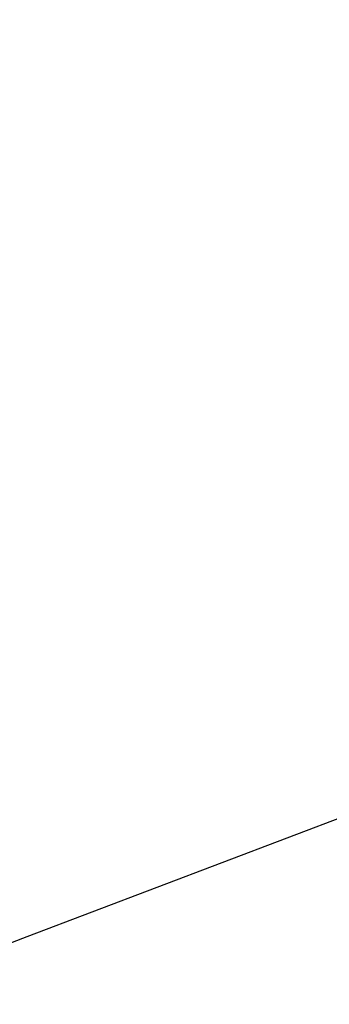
# Model space of a CAD drawing. Header units: millimetres. Extents: x -243.9 to -229.5, y -3.7 to 10.8.
# Tile 103 of 256: x -239.6128 to -239.5989, y 2.3919 to 2.4359. Entities that reach past the tile are written whole.
import ezdxf

# ---------------------------------------------------------------- set-up
doc = ezdxf.new("R2010")
doc.units = ezdxf.units.MM
doc.header["$MEASUREMENT"] = 0
doc.layers.add('Default', color=7, linetype='Continuous', true_color=0x000000)

msp = doc.modelspace()

# ---------------------------------------------------------------- linework, layer by layer
at = {"layer": 'Default'}
msp.add_rational_spline([(-233.669821, 3.75, 127.833877), (-233.6696, 4.138819, 127.833877), (-233.82447, 4.916512, 127.833877), (-234.493949, 5.918591, 127.833877), (-235.330241, 6.468002, 127.833877), (-236.080668, 6.685166, 127.833877), (-236.842743, 6.757931, 127.833877), (-237.807025, 6.566138, 127.833877), (-238.637634, 6.011062, 127.833877), (-239.140695, 5.392198, 127.833877), (-239.414799, 4.865102, 127.833877), (-239.575804, 4.309902, 127.833877), (-239.648397, 3.547765, 127.833877), (-239.456717, 2.583525, 127.833877), (-238.901569, 1.752889, 127.833877), (-238.282743, 1.249842, 127.833877), (-237.755627, 0.97573, 127.833877), (-237.200437, 0.814729, 127.833877), (-236.438295, 0.742134, 127.833877), (-235.474058, 0.933815, 127.833877), (-234.64342, 1.488963, 127.833877), (-234.140374, 2.107788, 127.833877), (-233.866268, 2.634895, 127.833877), (-233.705167, 3.190139, 127.833877), (-233.669777, 3.563335, 127.833877), (-233.669821, 3.75, 127.833877)], [0.853553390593, 0.853553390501, 0.853553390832, 0.853553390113, 0.853553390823, 0.853553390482, 0.853553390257, 0.853553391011, 0.853553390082, 0.853553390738, 0.853553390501, 0.853553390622, 0.853553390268, 0.853553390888, 0.853553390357, 0.853553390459, 0.853553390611, 0.853553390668, 0.853553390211, 0.853553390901, 0.853553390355, 0.85355339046, 0.8535533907, 0.853553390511, 0.853553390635, 0.853553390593], degree=3, knots=[0, 0, 0, 0, 1.138799, 2.277597, 3.462038, 4.008616, 4.555194, 5.693993, 6.832791, 7.425012, 8.017233, 8.563811, 9.110389, 10.249187, 11.387986, 11.980206, 12.572427, 13.119005, 13.665583, 14.804381, 15.94318, 16.535401, 17.127621, 17.674199, 18.220777, 18.220777, 18.220777, 18.220777], dxfattribs=at)
for points in [[(-239.599775, 2.709399, 127.848938), (-240.886276, 2.359122, 123.515604), (-242.172777, 2.008846, 119.182271), (-243.459278, 1.658569, 114.848938)], [(-239.510183, 2.433711, 127.848938), (-240.756871, 1.960905, 123.515604), (-242.003559, 1.488098, 119.182271), (-243.250248, 1.015292, 114.848938)]]:
    msp.add_open_spline(points, degree=3, dxfattribs=at)

doc.saveas('drawing.dxf')
